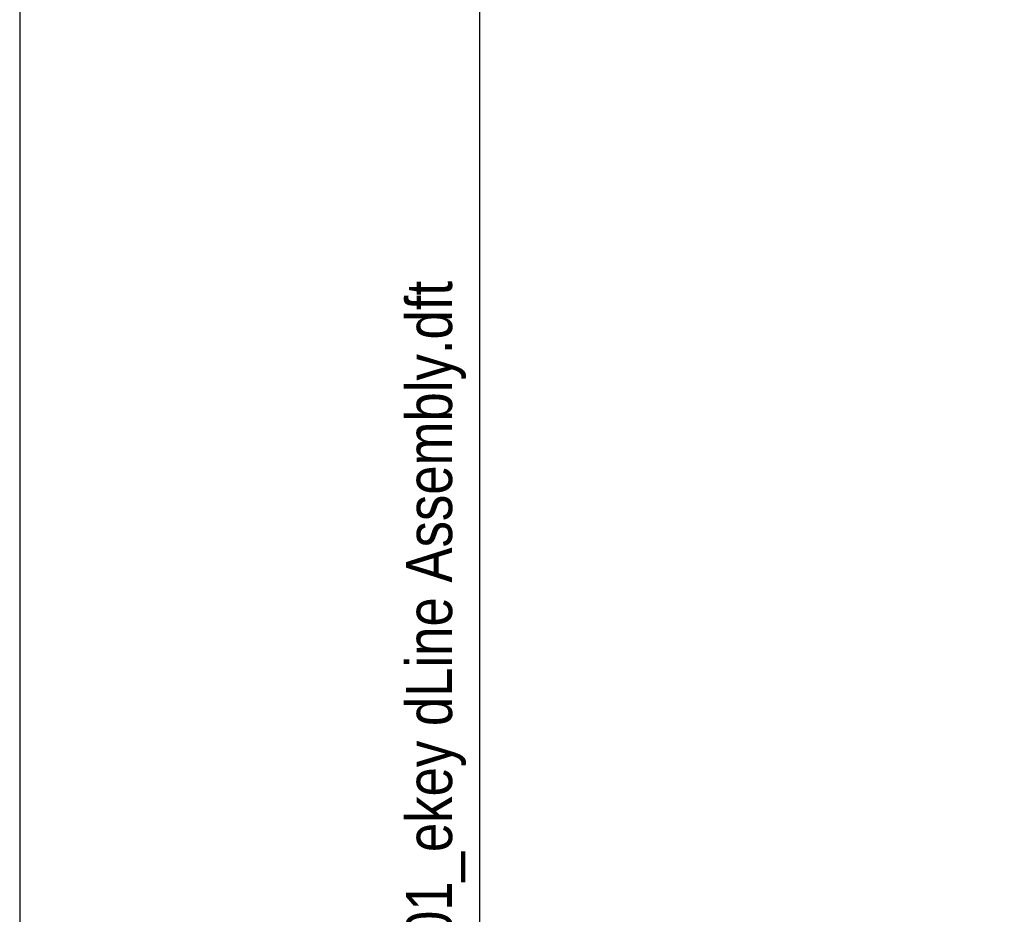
# Model space of a CAD drawing. Header units: millimetres. Extents: x 0 to 210, y 0 to 297.
# Tile 7 of 28: x 0 to 43, y 149 to 188. Entities that reach past the tile are written whole.
import ezdxf
from ezdxf.entities.mleader import LeaderData, LeaderLine
from ezdxf.math import Vec2, Vec3

# ---------------------------------------------------------------- set-up
doc = ezdxf.new("R2010")
doc.units = ezdxf.units.MM
for name, color, linetype in [('Bemerkung', 7, 'Continuous'), ('Default', 7, 'Continuous'), ('Rahmen', 7, 'Continuous')]:
    doc.layers.add(name, color=color, linetype=linetype)

# ---------------------------------------------------------------- blocks, each defined once
blk = doc.blocks.new('_DOT')
at = {"color": 0}
blk.add_line((0, 0), (-1, 0), dxfattribs=at)
at = {"color": 0, "const_width": 0.333}
blk.add_lwpolyline([(-0.1665, 0, 1), (0.1665, 0, 1)], format="xyb", close=True, dxfattribs=at)
blk = doc.blocks.new('Bemerkung_-_Remark')
at = {"layer": 'Bemerkung', "color": 7, "linetype": 'Continuous'}
ml = blk.add_multileader_mtext('Standard', dxfattribs=at)
ml.set_content('{\\pxsm0.9;\\fArial Narrow|b0||i0||c0|p34;\\W1.;Last drawer: hubema on/at 2026-06-02  09:51:03\\PFull path: X:\\\\Hardware\\\\Projekte 2020\\\\ekey\\\\ekey dLine fingerprint\\\\MCAD\\\\1_Konstruktionsdaten\\\\1_Artikel\\\\1_CAD-Daten\\\\Zeichnungen\\\\_0040_01_ekey dLine Assembly.dft\\P}', color=256)
ml.set_leader_properties()
ml.set_arrow_properties(name='DOT')
ml.build(insert=Vec2(0, 0))
ml.multileader.update_dxf_attribs({"leader_type": 0, "dogleg_length": 0, "arrow_head_size": 2})
ctx = ml.context
ctx.base_point, ctx.char_height, ctx.arrow_head_size, ctx.plane_x_axis, ctx.plane_y_axis = Vec3(0, 0), 2, 2, Vec3(0, 1), Vec3(-1, 0)
ctx.mtext.insert, ctx.mtext.text_direction, ctx.mtext.rotation = Vec3(13.802, 5.987), Vec3(0, 1), 1.570796

msp = doc.modelspace()

# ---------------------------------------------------------------- linework, layer by layer
at = {"layer": 'Rahmen', "color": 7, "linetype": 'Continuous'}
for p, q in [((0, 297), (0, 0)), ((20, 292), (20, 5))]:
    msp.add_line(p, q, dxfattribs=at)

# ---------------------------------------------------------------- block references
at = {"layer": 'Default', "color": 7}
msp.add_blockref('Bemerkung_-_Remark', (0, 0), dxfattribs=at)

doc.saveas('drawing.dxf')
